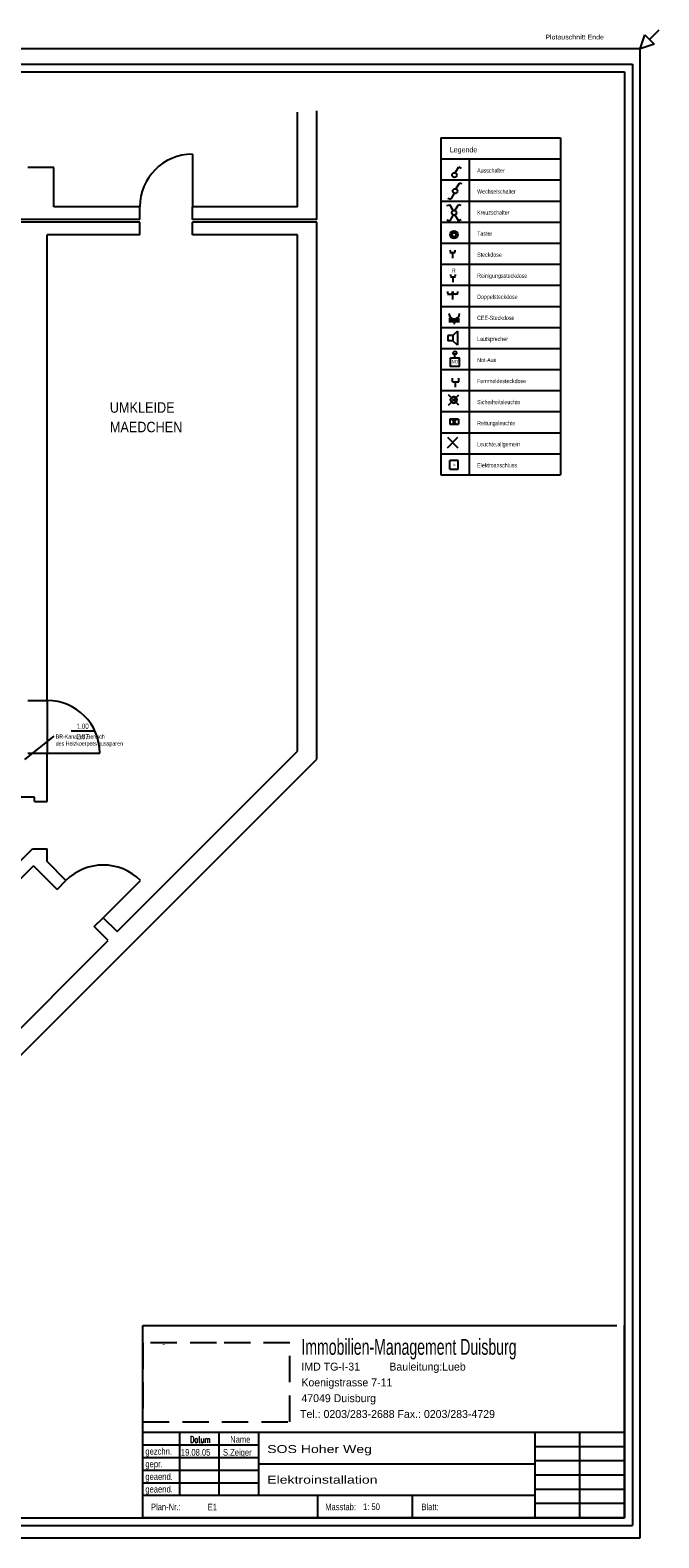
# Model space of a CAD drawing. Extents: x 134 to 2970, y 55 to 1215.
# Tile 9 of 10: x 157 to 169, y 70 to 99. Entities that reach past the tile are written whole.
import ezdxf

# ---------------------------------------------------------------- set-up
doc = ezdxf.new("R2010")
doc.units = 0
doc.linetypes.add('KCONTINUOUS', pattern=[0])
doc.linetypes.add('KDASHED', pattern=[0.75, 0.5, -0.25])
for name, color, linetype in [('_', 7, 'CONTINUOUS'), ('ARC-HEIZUNG', 7, 'CONTINUOUS'), ('ARC-NEUBAU-WAND-LINIE', 7, 'CONTINUOUS'), ('ARC-NEUBAU-WAND-SOLID', 7, 'CONTINUOUS'), ('ARC-T_REN', 7, 'CONTINUOUS'), ('ARC-TEXT', 7, 'CONTINUOUS'), ('ARC-W_NDE', 7, 'CONTINUOUS'), ('ELEKTROANSCHLU_', 5, 'CONTINUOUS'), ('FERNMELDESTECKDOSE', 5, 'CONTINUOUS'), ('L_UFE', 5, 'CONTINUOUS'), ('LAUTSPRECHER', 5, 'CONTINUOUS'), ('LEGENDE', 7, 'CONTINUOUS'), ('LEITUNG_BESCHRIFTUNG', 10, 'CONTINUOUS'), ('RETTUNGSLEUCHTE', 5, 'CONTINUOUS'), ('SCHALTER', 5, 'CONTINUOUS'), ('SCHRIFTFELD', 7, 'CONTINUOUS'), ('STECKDOSEN', 5, 'CONTINUOUS'), ('STECKDOSEN_BESCHRIFTUNG', 5, 'CONTINUOUS'), ('TASTER', 5, 'CONTINUOUS'), ('W01_SCHRIFTFELD', 5, 'CONTINUOUS')]:
    doc.layers.add(name, color=color, linetype=linetype)
doc.styles.add('TXTK', font='TXT.shx', dxfattribs={"height": 0.2})

msp = doc.modelspace()

# ---------------------------------------------------------------- linework, layer by layer
at = {"layer": '_', "color": 7, "linetype": 'KCONTINUOUS'}
for p, q in [((159.482, 70.842), (159.482, 74.492)), ((159.482, 74.492), (168.482, 74.492)), ((168.632, 70.842), (168.632, 74.492)), ((168.632, 70.842), (168.632, 74.492)), ((168.632, 72.462), (159.482, 72.462)), ((161.682, 72.222), (159.482, 72.222)), ((160.182, 71.262), (160.182, 72.462)), ((160.932, 71.262), (160.932, 72.462)), ((161.682, 71.262), (161.682, 72.462)), ((166.932, 70.842), (166.932, 72.462)), ((168.632, 72.192), (166.932, 72.192)), ((167.782, 70.842), (167.782, 72.462)), ((161.682, 71.982), (159.482, 71.982)), ((168.632, 71.922), (166.932, 71.922)), ((161.682, 71.742), (159.482, 71.742)), ((166.932, 71.862), (161.682, 71.862)), ((168.632, 71.652), (166.932, 71.652)), ((161.682, 71.502), (159.482, 71.502)), ((168.632, 71.382), (166.932, 71.382)), ((166.932, 71.262), (159.482, 71.262)), ((162.802, 70.842), (162.802, 71.262)), ((164.602, 70.842), (164.602, 71.262)), ((168.632, 71.112), (166.932, 71.112)), ((168.632, 70.842), (159.482, 70.842)), ((159.632, 70.842), (168.632, 70.842))]:
    msp.add_line(p, q, dxfattribs=at)
at = {"layer": '_', "color": 7, "linetype": 'KDASHED'}
for p, q in [((160.877, 74.167), (159.482, 74.167)), ((159.482, 74.167), (159.482, 72.667)), ((162.272, 74.167), (160.877, 74.167)), ((162.272, 72.667), (162.272, 74.167)), ((159.482, 72.667), (162.272, 72.667))]:
    msp.add_line(p, q, dxfattribs=at)
at = {"layer": '_', "color": 1, "linetype": 'KCONTINUOUS'}
msp.add_line((159.874, 74.131), (159.873, 74.13), dxfattribs=at)
at = {"layer": 'ARC-HEIZUNG', "color": 252, "linetype": 'KCONTINUOUS'}
for p, q in [((169.105, 98.925), (169.282, 99.102)), ((169.282, 99.102), (169.105, 98.925)), ((168.929, 98.748), (169.017, 99.013)), ((169.194, 98.836), (168.929, 98.748)), ((169.017, 99.013), (169.105, 98.925)), ((169.105, 98.925), (169.194, 98.836)), ((168.925, 98.745), (134.541, 98.745)), ((168.925, 70.46), (168.925, 98.745)), ((134.541, 70.46), (168.925, 70.46))]:
    msp.add_line(p, q, dxfattribs=at)
at = {"layer": 'ARC-NEUBAU-WAND-LINIE', "color": 1, "linetype": 'KCONTINUOUS'}
msp.add_line((157.66, 86.369), (157.66, 85.369), dxfattribs=at)
at = {"layer": 'ARC-NEUBAU-WAND-SOLID', "color": 4, "linetype": 'KCONTINUOUS'}
for p, q in [((157.295, 86.369), (157.66, 86.369)), ((158.12, 85.788), (158.549, 85.788)), ((157.295, 85.369), (157.66, 85.369))]:
    msp.add_line(p, q, dxfattribs=at)
at = {"layer": 'ARC-NEUBAU-WAND-SOLID', "color": 21, "linetype": 'KCONTINUOUS'}
msp.add_line((157.66, 85.369), (158.66, 85.369), dxfattribs=at)
at = {"layer": 'ARC-NEUBAU-WAND-SOLID', "color": 7, "linetype": 'KCONTINUOUS'}
msp.add_arc((157.66, 85.369), 1, 0, 90, dxfattribs=at)
at = {"layer": 'ARC-T_REN', "color": 4, "linetype": 'KCONTINUOUS'}
for p, q in [((160.42, 96.744), (160.42, 95.744)), ((158.726, 82.241), (159.433, 82.948))]:
    msp.add_line(p, q, dxfattribs=at)
at = {"layer": 'ARC-T_REN', "color": 7, "linetype": 'KCONTINUOUS'}
for centre, start, end in [((160.42, 95.744), 90, 180), ((158.726, 82.241), 45, 135)]:
    msp.add_arc(centre, 1, start, end, dxfattribs=at)
at = {"layer": 'ARC-W_NDE', "color": 7, "linetype": 'KCONTINUOUS'}
msp.add_line((162.42, 95.744), (162.42, 97.543), dxfattribs=at)
at = {"layer": 'ARC-W_NDE', "color": 1, "linetype": 'KCONTINUOUS'}
for p, q in [((162.785, 95.504), (162.785, 97.566)), ((157.785, 96.494), (157.295, 96.494)), ((157.785, 95.744), (157.785, 96.494)), ((159.42, 95.744), (157.785, 95.744)), ((159.42, 95.504), (159.42, 95.744)), ((162.42, 95.744), (160.42, 95.744)), ((160.42, 95.504), (160.42, 95.744)), ((159.42, 95.504), (150.695, 95.504)), ((159.42, 95.454), (150.695, 95.454)), ((159.42, 95.214), (159.42, 95.454)), ((162.785, 95.504), (160.42, 95.504)), ((162.785, 95.454), (160.42, 95.454)), ((160.42, 95.214), (160.42, 95.454)), ((162.785, 85.254), (162.785, 95.454)), ((159.42, 95.214), (157.66, 95.214)), ((157.66, 86.369), (157.66, 95.214)), ((162.42, 95.214), (160.42, 95.214)), ((162.42, 85.405), (162.42, 95.214)), ((157.66, 84.447), (157.66, 85.369)), ((158.991, 81.976), (162.42, 85.405)), ((148.738, 71.207), (162.785, 85.254)), ((157.42, 84.529), (151.32, 84.529)), ((157.42, 84.447), (157.42, 84.529)), ((157.42, 84.447), (157.66, 84.447)), ((154.852, 81.019), (157.381, 83.548)), ((157.381, 83.548), (157.66, 83.548)), ((157.66, 83.307), (157.66, 83.548)), ((154.951, 80.779), (157.4, 83.228)), ((157.849, 82.779), (157.4, 83.228)), ((158.019, 82.948), (157.66, 83.307)), ((157.849, 82.779), (158.019, 82.948)), ((158.556, 82.072), (158.726, 82.241)), ((158.991, 81.976), (158.726, 82.241)), ((158.821, 81.806), (158.556, 82.072)), ((154.395, 77.38), (158.821, 81.806))]:
    msp.add_line(p, q, dxfattribs=at)
at = {"layer": 'ELEKTROANSCHLU_', "color": 7, "linetype": 'KCONTINUOUS'}
for p, q in [((165.312, 90.764), (165.312, 90.924)), ((165.472, 90.924), (165.312, 90.924)), ((165.472, 90.764), (165.472, 90.924)), ((165.312, 90.764), (165.472, 90.764))]:
    msp.add_line(p, q, dxfattribs=at)
at = {"layer": 'FERNMELDESTECKDOSE', "color": 7, "linetype": 'KCONTINUOUS'}
for p, q in [((165.359, 92.422), (165.359, 92.488)), ((165.359, 92.422), (165.359, 92.488)), ((165.359, 92.422), (165.42, 92.422)), ((165.359, 92.422), (165.42, 92.422)), ((165.42, 92.32), (165.42, 92.422)), ((165.42, 92.422), (165.481, 92.422)), ((165.42, 92.32), (165.42, 92.422)), ((165.42, 92.422), (165.481, 92.422)), ((165.48, 92.422), (165.48, 92.488)), ((165.48, 92.422), (165.48, 92.488))]:
    msp.add_line(p, q, dxfattribs=at)
at = {"layer": 'L_UFE', "color": 1, "linetype": 'KCONTINUOUS'}
for p, q in [((165.367, 92.954), (165.447, 92.954)), ((165.407, 92.874), (165.407, 92.954))]:
    msp.add_line(p, q, dxfattribs=at)
at = {"layer": 'L_UFE', "color": 7, "linetype": 'KCONTINUOUS'}
msp.add_lwpolyline([(165.327, 92.874), (165.487, 92.874), (165.487, 92.714), (165.327, 92.714), (165.327, 92.874)], dxfattribs=at)
msp.add_arc((165.407, 92.954), 0.04, 0, 180, dxfattribs=at)
at = {"layer": 'LAUTSPRECHER', "color": 7, "linetype": 'KCONTINUOUS'}
for p, q in [((165.458, 93.383), (165.371, 93.299)), ((165.458, 93.383), (165.371, 93.299)), ((165.458, 93.383), (165.458, 93.25)), ((165.458, 93.383), (165.458, 93.25)), ((165.274, 93.299), (165.274, 93.202)), ((165.371, 93.299), (165.274, 93.299)), ((165.274, 93.299), (165.274, 93.202)), ((165.371, 93.299), (165.274, 93.299)), ((165.371, 93.202), (165.274, 93.202)), ((165.371, 93.202), (165.274, 93.202)), ((165.371, 93.299), (165.371, 93.202)), ((165.371, 93.299), (165.371, 93.202)), ((165.458, 93.118), (165.371, 93.202)), ((165.458, 93.118), (165.371, 93.202)), ((165.458, 93.25), (165.458, 93.118)), ((165.458, 93.25), (165.458, 93.118))]:
    msp.add_line(p, q, dxfattribs=at)
at = {"layer": 'LEGENDE', "color": 7, "linetype": 'KCONTINUOUS'}
for p, q in [((165.14, 97.055), (165.14, 90.655)), ((165.14, 97.055), (167.414, 97.055)), ((167.414, 97.055), (167.414, 90.655)), ((165.14, 96.655), (167.414, 96.655)), ((165.677, 96.655), (165.677, 90.655)), ((165.14, 96.255), (167.414, 96.255)), ((165.14, 95.855), (167.414, 95.855)), ((165.14, 95.455), (167.414, 95.455)), ((165.14, 95.055), (167.414, 95.055)), ((165.14, 94.655), (167.414, 94.655)), ((165.14, 94.255), (167.414, 94.255)), ((165.14, 93.855), (167.414, 93.855)), ((165.14, 93.455), (167.414, 93.455)), ((165.14, 93.055), (167.414, 93.055)), ((165.14, 92.655), (167.414, 92.655)), ((165.14, 92.255), (167.414, 92.255)), ((165.14, 91.855), (167.414, 91.855)), ((165.14, 91.455), (167.414, 91.455)), ((165.14, 91.055), (167.414, 91.055)), ((165.14, 90.655), (167.414, 90.655))]:
    msp.add_line(p, q, dxfattribs=at)
at = {"layer": 'LEITUNG_BESCHRIFTUNG', "color": 7, "linetype": 'KCONTINUOUS'}
msp.add_line((157.235, 85.248), (157.794, 85.688), dxfattribs=at)
at = {"layer": 'RETTUNGSLEUCHTE', "color": 7, "linetype": 'KCONTINUOUS'}
for p, q in [((165.441, 91.711), (165.314, 91.711)), ((165.314, 91.711), (165.347, 91.711)), ((165.314, 91.711), (165.474, 91.711)), ((165.314, 91.711), (165.314, 91.618)), ((165.441, 91.711), (165.314, 91.711)), ((165.314, 91.711), (165.347, 91.711)), ((165.347, 91.711, -0.01), (165.394, 91.711, -0.01)), ((165.474, 91.711, -0.01), (165.347, 91.711, -0.01)), ((165.347, 91.711), (165.441, 91.711)), ((165.394, 91.664), (165.347, 91.711)), ((165.347, 91.711), (165.394, 91.664)), ((165.347, 91.711), (165.441, 91.618)), ((165.441, 91.711), (165.347, 91.618)), ((165.347, 91.711, -0.01), (165.394, 91.711, -0.01)), ((165.474, 91.711, -0.01), (165.347, 91.711, -0.01)), ((165.347, 91.711), (165.441, 91.711)), ((165.394, 91.664), (165.347, 91.711)), ((165.347, 91.711), (165.394, 91.664)), ((165.394, 91.664), (165.347, 91.618)), ((165.347, 91.618), (165.394, 91.664)), ((165.347, 91.618), (165.394, 91.664)), ((165.394, 91.664), (165.347, 91.618)), ((165.347, 91.618), (165.394, 91.664)), ((165.347, 91.618), (165.394, 91.664)), ((165.394, 91.711, -0.01), (165.474, 91.711, -0.01)), ((165.441, 91.711), (165.394, 91.664)), ((165.394, 91.664), (165.441, 91.711)), ((165.394, 91.711, -0.01), (165.474, 91.711, -0.01)), ((165.441, 91.711), (165.394, 91.664)), ((165.394, 91.664), (165.441, 91.711)), ((165.394, 91.664), (165.441, 91.618)), ((165.394, 91.664), (165.394, 91.617)), ((165.394, 91.617), (165.394, 91.664)), ((165.394, 91.664), (165.441, 91.618)), ((165.394, 91.664), (165.394, 91.617)), ((165.394, 91.617), (165.394, 91.664)), ((165.474, 91.711), (165.474, 91.618)), ((165.314, 91.618), (165.474, 91.618)), ((165.441, 91.618), (165.347, 91.618)), ((165.441, 91.618), (165.347, 91.618))]:
    msp.add_line(p, q, dxfattribs=at)
at = {"layer": 'SCHALTER', "color": 7, "linetype": 'KCONTINUOUS'}
for p, q in [((165.415, 96.391), (165.481, 96.502)), ((165.481, 96.502), (165.526, 96.475)), ((165.223, 96.061), (165.222, 96.061)), ((165.223, 96.061), (165.222, 96.061)), ((165.223, 96.061), (165.222, 96.061)), ((165.26, 96.005), (165.26, 96.005)), ((165.26, 96.005), (165.26, 96.005)), ((165.26, 96.005), (165.26, 96.005)), ((165.396, 96.003), (165.33, 95.892)), ((165.365, 96.024), (165.365, 96.024)), ((165.365, 96.024), (165.365, 96.024)), ((165.365, 96.024), (165.365, 96.024)), ((165.404, 96.083), (165.403, 96.083)), ((165.404, 96.083), (165.403, 96.083)), ((165.404, 96.083), (165.403, 96.083)), ((165.411, 96.046), (165.411, 96.045)), ((165.411, 96.046), (165.411, 96.045)), ((165.411, 96.046), (165.411, 96.045)), ((165.426, 96.088), (165.492, 96.198)), ((165.426, 96.088), (165.492, 96.198)), ((165.441, 96.026), (165.441, 96.027)), ((165.441, 96.026), (165.441, 96.027)), ((165.441, 96.026), (165.441, 96.027)), ((165.546, 96.18), (165.492, 96.198)), ((165.257, 95.768), (165.311, 95.786)), ((165.276, 95.91), (165.33, 95.892)), ((165.376, 95.675), (165.311, 95.786)), ((165.335, 95.681), (165.336, 95.68)), ((165.335, 95.681), (165.336, 95.68)), ((165.335, 95.681), (165.336, 95.68)), ((165.407, 95.675), (165.473, 95.786)), ((165.44, 95.699), (165.441, 95.699)), ((165.44, 95.699), (165.441, 95.699)), ((165.44, 95.699), (165.441, 95.699)), ((165.527, 95.768), (165.473, 95.786)), ((165.257, 95.498), (165.311, 95.48)), ((165.29, 95.659), (165.29, 95.659)), ((165.29, 95.659), (165.29, 95.659)), ((165.29, 95.659), (165.29, 95.659)), ((165.376, 95.591), (165.311, 95.48)), ((165.376, 95.591), (165.311, 95.48)), ((165.392, 95.633), (165.392, 95.633)), ((165.392, 95.633), (165.392, 95.633)), ((165.392, 95.633), (165.392, 95.633)), ((165.407, 95.591), (165.473, 95.48)), ((165.527, 95.498), (165.473, 95.48)), ((165.478, 95.643), (165.478, 95.643)), ((165.478, 95.643), (165.478, 95.643)), ((165.478, 95.643), (165.478, 95.643))]:
    msp.add_line(p, q, dxfattribs=at)
for centre in [(165.399, 96.349), (165.411, 96.045), (165.392, 95.633)]:
    msp.add_circle(centre, 0.045, dxfattribs=at)
at = {"layer": 'SCHRIFTFELD', "color": 7, "linetype": 'KCONTINUOUS'}
for p, q in [((134.657, 98.457), (168.782, 98.457)), ((135.257, 98.307), (168.632, 98.307)), ((168.632, 98.307), (168.632, 70.842)), ((168.782, 98.457), (168.782, 70.692)), ((135.257, 70.842), (168.632, 70.842)), ((134.657, 70.692), (168.782, 70.692))]:
    msp.add_line(p, q, dxfattribs=at)
at = {"layer": 'STECKDOSEN', "color": 7, "linetype": 'KCONTINUOUS'}
for p, q in [((165.414, 94.87), (165.314, 94.87)), ((165.364, 94.87), (165.364, 94.77)), ((165.421, 94.412), (165.321, 94.412)), ((165.371, 94.412), (165.371, 94.312)), ((165.264, 94.086), (165.364, 94.086)), ((165.464, 94.086), (165.364, 94.086)), ((165.364, 94.086), (165.364, 93.986))]:
    msp.add_line(p, q, dxfattribs=at)
at = {"layer": 'STECKDOSEN', "color": 1, "linetype": 'KCONTINUOUS'}
for p, q in [((165.295, 93.616), (165.495, 93.616)), ((165.295, 93.591), (165.495, 93.591)), ((165.295, 93.566), (165.495, 93.566)), ((165.395, 93.616), (165.395, 93.516))]:
    msp.add_line(p, q, dxfattribs=at)
at = {"layer": 'STECKDOSEN', "color": 7, "linetype": 'KCONTINUOUS'}
for centre, radius in [((165.364, 94.92), 0.05), ((165.371, 94.462), 0.05), ((165.314, 94.136), 0.05), ((165.414, 94.136), 0.05), ((165.395, 93.716), 0.1)]:
    msp.add_arc(centre, radius, 180, 360, dxfattribs=at)
at = {"layer": 'TASTER', "color": 7, "linetype": 'KCONTINUOUS'}
for p, q in [((165.274, 95.271), (165.274, 95.271)), ((165.274, 95.271), (165.274, 95.271)), ((165.274, 95.271), (165.274, 95.271)), ((165.358, 95.257), (165.358, 95.256)), ((165.358, 95.257), (165.358, 95.256)), ((165.358, 95.257), (165.358, 95.256)), ((165.39, 95.216), (165.39, 95.216)), ((165.39, 95.216), (165.39, 95.216)), ((165.39, 95.216), (165.39, 95.216))]:
    msp.add_line(p, q, dxfattribs=at)
for radius in [0.075, 0.0375]:
    msp.add_circle((165.39, 95.216), radius, dxfattribs=at)
at = {"layer": 'W01_SCHRIFTFELD', "color": 7, "linetype": 'KCONTINUOUS'}
for p, q in [((165.285, 91.977), (165.485, 92.177)), ((165.485, 91.977), (165.285, 92.177)), ((165.334, 92.109), (165.326, 92.085)), ((165.334, 92.109), (165.326, 92.085)), ((165.326, 92.085), (165.328, 92.059)), ((165.326, 92.085), (165.328, 92.059)), ((165.328, 92.059), (165.34, 92.037)), ((165.328, 92.059), (165.34, 92.037)), ((165.352, 92.127), (165.334, 92.109)), ((165.352, 92.127), (165.334, 92.109)), ((165.34, 92.037), (165.361, 92.022)), ((165.34, 92.037), (165.361, 92.022)), ((165.376, 92.136), (165.352, 92.127)), ((165.376, 92.136), (165.352, 92.127)), ((165.361, 92.022), (165.386, 92.017)), ((165.361, 92.022), (165.386, 92.017)), ((165.402, 92.134), (165.376, 92.136)), ((165.402, 92.134), (165.376, 92.136)), ((165.385, 92.077), (165.445, 92.077)), ((165.445, 92.077), (165.385, 92.077)), ((165.385, 92.077), (165.445, 92.077)), ((165.445, 92.077), (165.385, 92.077)), ((165.386, 92.017), (165.411, 92.023)), ((165.386, 92.017), (165.411, 92.023)), ((165.424, 92.122), (165.402, 92.134)), ((165.424, 92.122), (165.402, 92.134)), ((165.411, 92.023), (165.431, 92.039)), ((165.411, 92.023), (165.431, 92.039)), ((165.44, 92.102), (165.424, 92.122)), ((165.44, 92.102), (165.424, 92.122)), ((165.431, 92.039), (165.443, 92.061)), ((165.431, 92.039), (165.443, 92.061)), ((165.445, 92.077), (165.44, 92.102)), ((165.445, 92.077), (165.44, 92.102)), ((165.443, 92.061), (165.445, 92.077)), ((165.443, 92.061), (165.445, 92.077)), ((165.264, 91.17), (165.464, 91.37)), ((165.265, 91.37), (165.464, 91.17))]:
    msp.add_line(p, q, dxfattribs=at)
msp.add_circle((165.385, 92.077), 0.06, dxfattribs=at)

# ---------------------------------------------------------------- texts
at = {"layer": '_', "color": 7}
for s, height, width, p in [('Immobilien-Management Duisburg', 0.3, 0.666667, (162.491, 73.938, 61)), ('gezchn. ', 0.125, 0.72, (159.528, 72.042, 61)), ('Name', 0.125, 0.72, (161.139, 72.267, 61)), ('SOS Hoher Weg', 0.15, 1.333333, (161.841, 72.072, 61)), ('gepr. ', 0.125, 0.72, (159.528, 71.802, 61)), ('19.08.05', 0.125, 0.72, (160.202, 72.022, 61)), ('S.Zeiger', 0.125, 0.72, (161.002, 72.022, 61)), ('geaend. ', 0.125, 0.72, (159.528, 71.562, 61)), ('Elektroinstallation', 0.15, 1.333333, (161.841, 71.49, 61)), ('geaend. ', 0.125, 0.72, (159.528, 71.322, 61)), ('Plan-Nr.:', 0.125, 0.72, (159.633, 70.986, 61)), ('E1', 0.125, 0.72, (160.711, 70.982, 61)), ('Masstab:', 0.125, 0.72, (162.944, 70.986, 61)), ('1: 50', 0.125, 0.72, (163.663, 70.989, 61)), ('Blatt:', 0.125, 0.72, (164.772, 70.986, 61))]:
    msp.add_text(s, height=height, dxfattribs=dict(at, width=width)).set_placement(p)
for s, p in [('IMD TG-I-31          Bauleitung:Lueb', (162.491, 73.638, 61)), ('Koenigstrasse 7-11', (162.491, 73.338, 61)), ('47049 Duisburg', (162.491, 73.038, 61)), ('Tel.: 0203/283-2688 Fax.: 0203/283-4729', (162.466, 72.738, 61))]:
    msp.add_text(s, height=0.15, dxfattribs=at).set_placement(p)
at = {"layer": '_', "color": 7, "style": 'TXTK', "width": 0.72}
msp.add_text('Datum ', height=0.125, dxfattribs=at).set_placement((160.374, 72.267, 61))
at = {"layer": 'ARC-HEIZUNG', "color": 252, "width": 1.111111}
msp.add_text('Plotauschnitt Ende', height=0.09, dxfattribs=at).set_placement((167.125, 98.925, 61))
at = {"layer": 'ARC-NEUBAU-WAND-SOLID', "color": 7, "width": 0.7}
for s, p in [('1.00', (158.223, 85.829, 61)), ('2.07', (158.223, 85.632, 61))]:
    msp.add_text(s, height=0.1, rotation=360.0106, dxfattribs=at).set_placement(p)
at = {"layer": 'ARC-TEXT', "color": 7, "width": 0.9}
for s, p in [('UMKLEIDE', (158.852, 91.834, 61)), ('MAEDCHEN ', (158.852, 91.462, 61))]:
    msp.add_text(s, height=0.2, dxfattribs=at).set_placement(p)
at = {"layer": 'ELEKTROANSCHLU_', "color": 7}
msp.add_text('E ', height=0.048, dxfattribs=at).set_placement((165.378, 90.821, 61))
at = {"layer": 'L_UFE', "color": 7, "width": 0.75}
msp.add_text('NOT', height=0.064, rotation=360, dxfattribs=at).set_placement((165.347, 92.771, 61))
at = {"layer": 'LEGENDE', "color": 7}
for s, height, width, p in [('Legende', 0.1, 0.8, (165.311, 96.78, 61)), ('Ausschalter', 0.08, 0.75, (165.83, 96.396, 61)), ('Wechselschalter', 0.08, 0.75, (165.83, 95.996, 61)), ('Kreuzschalter', 0.08, 0.75, (165.83, 95.596, 61)), ('Taster', 0.08, 0.75, (165.83, 95.196, 61)), ('Steckdose', 0.08, 0.75, (165.83, 94.796, 61)), ('Reinigungssteckdose', 0.08, 0.75, (165.83, 94.396, 61)), ('Doppelsteckdose', 0.08, 0.75, (165.83, 93.996, 61)), ('CEE-Steckdose', 0.08, 0.75, (165.83, 93.596, 61)), ('Lautsprecher', 0.08, 0.75, (165.83, 93.196, 61)), ('Not-Aus', 0.08, 0.75, (165.83, 92.796, 61)), ('Fernmeldesteckdose', 0.08, 0.75, (165.83, 92.396, 61)), ('Sicherheitsleuchte', 0.08, 0.75, (165.83, 91.996, 61)), ('Rettungsleuchte', 0.08, 0.75, (165.83, 91.596, 61)), ('Leuchte,allgemein', 0.08, 0.75, (165.83, 91.196, 61)), ('Elektroanschluss', 0.08, 0.75, (165.83, 90.796, 61))]:
    msp.add_text(s, height=height, dxfattribs=dict(at, width=width)).set_placement(p)
at = {"layer": 'LEITUNG_BESCHRIFTUNG', "color": 7, "width": 0.75}
for s, p in [('BR-Kanal im Bereich', (157.824, 85.642, 61)), ('des Heizkoerpers aussparen', (157.824, 85.51, 61))]:
    msp.add_text(s, height=0.08, dxfattribs=at).set_placement(p)
at = {"layer": 'STECKDOSEN_BESCHRIFTUNG', "color": 7, "width": 0.75}
msp.add_text('R', height=0.08, rotation=360, dxfattribs=at).set_placement((165.35, 94.493, 61))

doc.saveas('drawing.dxf')
